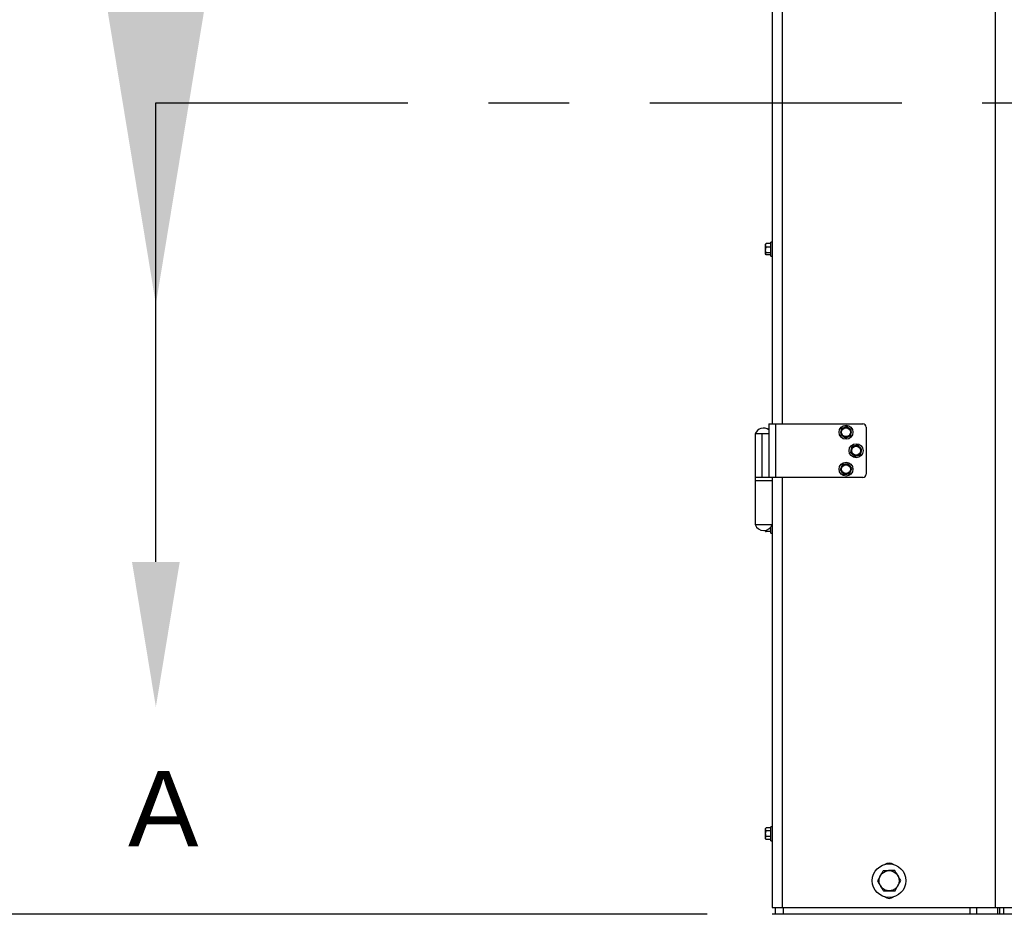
# Model space of a CAD drawing. Header units: inches. Extents: x 170 to 288, y 234 to 248.
# Tile 18 of 192: x 176.9 to 178.12, y 240.14 to 241.25. Entities that reach past the tile are written whole.
import ezdxf
from ezdxf import colors
from ezdxf.entities.mleader import LeaderData, LeaderLine
from ezdxf.math import Vec2, Vec3

# ---------------------------------------------------------------- set-up
doc = ezdxf.new("R2010")
doc.units = ezdxf.units.IN
doc.header["$LTSCALE"] = 0.25
doc.header["$MEASUREMENT"] = 0
doc.linetypes.add('CENTER', pattern=[2, 1.25, -0.25, 0.25, -0.25])
for name, color, linetype in [('ANNOTATIONS', 1, 'Continuous'), ('SECTION CUTS', 6, 'CENTER'), ('SLIM E GUIDE MOTOR LH', 7, 'Continuous')]:
    doc.layers.add(name, color=color, linetype=linetype)
doc.styles.add('ARIAL', font='arial.ttf', dxfattribs={"height": 0.09375})
doc.styles.add('ROMANS', font='Romans', dxfattribs={"height": 0.09375})
doc.styles.get("Standard").update_dxf_attribs({"font": 'romans.shx'})
doc.dimstyles.get("Standard").update_dxf_attribs({"dimscale": 60, "dimtxt": 0.0833, "dimasz": 0.0833, "dimexe": 0.0833, "dimexo": 0.04, "dimgap": 0.09, "dimtad": 0, "dimtih": 1, "dimtoh": 1, "dimdec": 4, "dimzin": 1, "dimdsep": 46, "dimlunit": 4, "dimtxsty": 'Standard', "dimcen": 0.09, "dimclrt": 150, "dimadec": 4, "dimazin": 2, "dimtfac": 1, "dimtdec": 0, "dimtofl": 0, "dimtmove": 0, "dimatfit": 3, "dimfxl": 1, "dimtolj": 1, "dimtzin": 0, "dimlwd": -1, "dimlwe": -1, "dimarcsym": 1})

msp = doc.modelspace()

# ---------------------------------------------------------------- linework, layer by layer
at = {"layer": 'ANNOTATIONS'}
msp.add_line((177.75101, 240.13944), (176.16968, 240.13944), dxfattribs=at)
at = {"layer": 'SECTION CUTS'}
msp.add_line((177.06712, 241.14607), (183.15169, 241.14607), dxfattribs=at)
at = {"layer": 'SLIM E GUIDE MOTOR LH'}
for p, q in [((178.10812, 244.18111), (178.10812, 240.14778)), ((177.83142, 242.15111), (177.83142, 240.74778)), ((177.84372, 242.15111), (177.84372, 240.74778)), ((177.8237, 240.97119), (177.82342, 240.97069)), ((177.82342, 240.95819), (177.82342, 240.97069)), ((177.82398, 240.96702), (177.82342, 240.96929)), ((177.82398, 240.97157), (177.82379, 240.97114)), ((177.82975, 240.97157), (177.82398, 240.97157)), ((177.82975, 240.96702), (177.82398, 240.96702)), ((177.83142, 240.97311), (177.82975, 240.97311)), ((177.82975, 240.95578), (177.82975, 240.97311)), ((177.82398, 240.95732), (177.82342, 240.9586)), ((177.82342, 240.95819), (177.8237, 240.9577)), ((177.82975, 240.95989), (177.82398, 240.95989)), ((177.82975, 240.95732), (177.82398, 240.95732)), ((177.82975, 240.95578), (177.83142, 240.95578)), ((177.82745, 240.74778), (177.82745, 240.68111)), ((177.82745, 240.74778), (177.94392, 240.74778)), ((177.83558, 240.74778), (177.83558, 240.68111)), ((177.92386, 240.74454), (177.92056, 240.74308)), ((177.81042, 240.73528), (177.81042, 240.62278)), ((177.82745, 240.73528), (177.81042, 240.73528)), ((177.81901, 240.68111), (177.81901, 240.73528)), ((177.91648, 240.73445), (177.91939, 240.73232)), ((177.92969, 240.74027), (177.92677, 240.74241)), ((177.94808, 240.74361), (177.94808, 240.68528)), ((177.92231, 240.73019), (177.92561, 240.73164)), ((177.93727, 240.72146), (177.93381, 240.72044)), ((177.92866, 240.7124), (177.93128, 240.70991)), ((177.9339, 240.70743), (177.93736, 240.70845)), ((177.9425, 240.71649), (177.93989, 240.71898)), ((177.92586, 240.69819), (177.92228, 240.69773)), ((177.91593, 240.6906), (177.91812, 240.68773)), ((177.92031, 240.68487), (177.92389, 240.68533)), ((177.93024, 240.69245), (177.92805, 240.69532)), ((177.94392, 240.68111), (177.81042, 240.68111)), ((177.83142, 240.67694), (177.81042, 240.67694)), ((177.83142, 240.68111), (177.83142, 240.14778)), ((177.84372, 240.68111), (177.84372, 240.14778)), ((177.81042, 240.62278), (177.83142, 240.62278)), ((177.82342, 240.61444), (177.82342, 240.61577)), ((177.82398, 240.61444), (177.82369, 240.61606)), ((177.82975, 240.61444), (177.82398, 240.61444)), ((177.82975, 240.61203), (177.82975, 240.6198)), ((177.82975, 240.61203), (177.83142, 240.61203)), ((177.82398, 240.24666), (177.82342, 240.24569)), ((177.82342, 240.23319), (177.82342, 240.24569)), ((177.82398, 240.24305), (177.82342, 240.24486)), ((177.82975, 240.24666), (177.82398, 240.24666)), ((177.83142, 240.24811), (177.82975, 240.24811)), ((177.82975, 240.23078), (177.82975, 240.24811)), ((177.82398, 240.23223), (177.82342, 240.23403)), ((177.82342, 240.23319), (177.82398, 240.23223)), ((177.82975, 240.24305), (177.82398, 240.24305)), ((177.82975, 240.23584), (177.82398, 240.23584)), ((177.82975, 240.23223), (177.82398, 240.23223)), ((177.82975, 240.23078), (177.83142, 240.23078)), ((177.83142, 240.14778), (178.15317, 240.14778)), ((177.83142, 240.14778), (177.84372, 240.14778)), ((177.83538, 240.14778), (177.83538, 240.13944)), ((177.84502, 240.14778), (177.84502, 240.13944)), ((178.07655, 240.14778), (178.07655, 240.13944)), ((178.08488, 240.14778), (178.08488, 240.13944)), ((178.11078, 240.14778), (178.11078, 240.13944)), ((178.11346, 240.14778), (178.11346, 240.13944)), ((178.11842, 240.14778), (178.11842, 240.13944)), ((182.40942, 240.13944), (177.83142, 240.13944)), ((177.84502, 240.13944), (177.83538, 240.13944))]:
    msp.add_line(p, q, dxfattribs=at)
for centre, radius in [((177.92308, 240.73736), 0.00867), ((177.92308, 240.73736), 0.00625), ((177.92308, 240.73736), 0.00547), ((177.93558, 240.71444), 0.00867), ((177.93558, 240.71444), 0.00625), ((177.93558, 240.71444), 0.00547), ((177.92308, 240.69153), 0.00867), ((177.92308, 240.69153), 0.00625), ((177.92308, 240.69153), 0.00547), ((177.97655, 240.18111), 0.02083), ((177.97655, 240.18111), 0.0125)]:
    msp.add_circle(centre, radius, dxfattribs=at)
for centre, radius, start, end in [((177.94392, 240.74361), 0.00417, 0, 90), ((177.82092, 240.73136), 0.01121, 54.33608, 159.55566), ((177.94392, 240.68528), 0.00417, 270, 0), ((177.82092, 240.62669), 0.01121, 200.44434, 339.55566), ((177.97655, 240.19361), 0.00938, 54.11402, 125.88598), ((177.97655, 240.16861), 0.00938, 234.11402, 305.88598)]:
    msp.add_arc(centre, radius, start, end, dxfattribs=at)
for points, knots in [([(177.82342, 240.96929), (177.82342, 240.96935), (177.82343, 240.97012), (177.82371, 240.97087), (177.82398, 240.97157)], [0, 0, 0, 0, 0.0701783, 1, 1, 1, 1]), ([(177.82342, 240.96345), (177.82343, 240.96378), (177.82346, 240.96498), (177.82376, 240.96616), (177.82398, 240.96702)], [0, 0, 0, 0, 0.2686484, 1, 1, 1, 1]), ([(177.82398, 240.95989), (177.82389, 240.96019), (177.82356, 240.96135), (177.82348, 240.96256), (177.82342, 240.96345)], [0, 0, 0, 0, 0.2575874, 1, 1, 1, 1]), ([(177.82342, 240.9586), (177.82342, 240.95864), (177.82343, 240.95907), (177.82371, 240.95949), (177.82398, 240.95989)], [0, 0, 0, 0, 0.0701982, 1, 1, 1, 1]), ([(177.92677, 240.74241), (177.92671, 240.74246), (177.92572, 240.74317), (177.92476, 240.74388), (177.92386, 240.74454)], [0, 0, 0, 0, 0.0702252, 1, 1, 1, 1]), ([(177.91687, 240.73804), (177.91677, 240.73713), (177.91664, 240.73592), (177.91651, 240.73475), (177.91648, 240.73445)], [0, 0, 0, 0, 0.7424042, 1, 1, 1, 1]), ([(177.91726, 240.74162), (177.91717, 240.74076), (177.91704, 240.73958), (177.91691, 240.73836), (177.91687, 240.73804)], [0, 0, 0, 0, 0.7313696, 1, 1, 1, 1]), ([(177.92056, 240.74308), (177.92048, 240.74304), (177.91937, 240.74255), (177.91828, 240.74207), (177.91726, 240.74162)], [0, 0, 0, 0, 0.0701978, 1, 1, 1, 1]), ([(177.91939, 240.73232), (177.91946, 240.73227), (177.92045, 240.73155), (177.92141, 240.73084), (177.92231, 240.73019)], [0, 0, 0, 0, 0.0701526, 1, 1, 1, 1]), ([(177.92561, 240.73164), (177.92568, 240.73168), (177.9268, 240.73217), (177.92789, 240.73265), (177.92891, 240.7331)], [0, 0, 0, 0, 0.0702416, 1, 1, 1, 1]), ([(177.92891, 240.7331), (177.92894, 240.7334), (177.92907, 240.73457), (177.9292, 240.73578), (177.9293, 240.73669)], [0, 0, 0, 0, 0.2575436, 1, 1, 1, 1]), ([(177.9293, 240.73669), (177.92933, 240.73701), (177.92946, 240.73823), (177.92959, 240.73941), (177.92969, 240.74027)], [0, 0, 0, 0, 0.268628, 1, 1, 1, 1]), ([(177.93381, 240.72044), (177.93373, 240.72041), (177.93256, 240.72007), (177.93141, 240.71973), (177.93035, 240.71941)], [0, 0, 0, 0, 0.0702047, 1, 1, 1, 1]), ([(177.93989, 240.71898), (177.93982, 240.71904), (177.93894, 240.71988), (177.93808, 240.7207), (177.93727, 240.72146)], [0, 0, 0, 0, 0.0701424, 1, 1, 1, 1]), ([(177.92951, 240.7159), (177.92929, 240.71502), (177.92901, 240.71383), (177.92873, 240.71269), (177.92866, 240.7124)], [0, 0, 0, 0, 0.7424428, 1, 1, 1, 1]), ([(177.93035, 240.71941), (177.93015, 240.71857), (177.92987, 240.71741), (177.92958, 240.71622), (177.92951, 240.7159)], [0, 0, 0, 0, 0.7313506, 1, 1, 1, 1]), ([(177.93128, 240.70991), (177.93134, 240.70985), (177.93223, 240.70901), (177.93309, 240.70819), (177.9339, 240.70743)], [0, 0, 0, 0, 0.0701424, 1, 1, 1, 1]), ([(177.93736, 240.70845), (177.93744, 240.70848), (177.93861, 240.70882), (177.93975, 240.70916), (177.94082, 240.70948)], [0, 0, 0, 0, 0.0702567, 1, 1, 1, 1]), ([(177.94082, 240.70948), (177.94089, 240.70977), (177.94116, 240.71091), (177.94145, 240.7121), (177.94166, 240.71298)], [0, 0, 0, 0, 0.2575767, 1, 1, 1, 1]), ([(177.94166, 240.71298), (177.94174, 240.7133), (177.94202, 240.71449), (177.9423, 240.71565), (177.9425, 240.71649)], [0, 0, 0, 0, 0.2685667, 1, 1, 1, 1]), ([(177.9187, 240.69726), (177.91837, 240.69646), (177.91791, 240.69536), (177.91744, 240.69424), (177.91732, 240.69393)], [0, 0, 0, 0, 0.7313854, 1, 1, 1, 1]), ([(177.92228, 240.69773), (177.9222, 240.69772), (177.92099, 240.69756), (177.9198, 240.69741), (177.9187, 240.69726)], [0, 0, 0, 0, 0.0701998, 1, 1, 1, 1]), ([(177.92805, 240.69532), (177.928, 240.69539), (177.92726, 240.69636), (177.92653, 240.69731), (177.92586, 240.69819)], [0, 0, 0, 0, 0.0701356, 1, 1, 1, 1]), ([(177.91732, 240.69393), (177.91697, 240.6931), (177.9165, 240.69197), (177.91604, 240.69088), (177.91593, 240.6906)], [0, 0, 0, 0, 0.7424404, 1, 1, 1, 1]), ([(177.91812, 240.68773), (177.91817, 240.68767), (177.91891, 240.6867), (177.91963, 240.68575), (177.92031, 240.68487)], [0, 0, 0, 0, 0.0702519, 1, 1, 1, 1]), ([(177.92389, 240.68533), (177.92397, 240.68534), (177.92518, 240.6855), (177.92636, 240.68565), (177.92746, 240.68579)], [0, 0, 0, 0, 0.0701939, 1, 1, 1, 1]), ([(177.92746, 240.68579), (177.92758, 240.68607), (177.92803, 240.68716), (177.9285, 240.68829), (177.92885, 240.68912)], [0, 0, 0, 0, 0.2575596, 1, 1, 1, 1]), ([(177.92885, 240.68912), (177.92898, 240.68943), (177.92945, 240.69055), (177.92991, 240.69165), (177.93024, 240.69245)], [0, 0, 0, 0, 0.2686473, 1, 1, 1, 1]), ([(177.82342, 240.61444), (177.82348, 240.61444), (177.82356, 240.61444), (177.82389, 240.61444), (177.82398, 240.61444)], [0, 0, 0, 0, 0.7424607, 1, 1, 1, 1]), ([(177.82342, 240.24486), (177.82342, 240.2449), (177.82343, 240.24551), (177.82371, 240.24611), (177.82398, 240.24666)], [0, 0, 0, 0, 0.0701971, 1, 1, 1, 1]), ([(177.82342, 240.23944), (177.82343, 240.23977), (177.82346, 240.24099), (177.82376, 240.24218), (177.82398, 240.24305)], [0, 0, 0, 0, 0.26867283, 1, 1, 1, 1]), ([(177.82398, 240.23584), (177.82389, 240.23614), (177.82356, 240.23732), (177.82348, 240.23854), (177.82342, 240.23944)], [0, 0, 0, 0, 0.2575129, 1, 1, 1, 1]), ([(177.82342, 240.23403), (177.82342, 240.23407), (177.82343, 240.23468), (177.82371, 240.23528), (177.82398, 240.23584)], [0, 0, 0, 0, 0.0702087, 1, 1, 1, 1]), ([(177.96561, 240.18716), (177.96553, 240.18701), (177.9649, 240.18587), (177.96372, 240.18374), (177.96266, 240.18181), (177.96212, 240.18084)], [0, 0, 0, 0, 0.070096, 0.5307786, 1, 1, 1, 1]), ([(177.9691, 240.19347), (177.96853, 240.19245), (177.96739, 240.19038), (177.96621, 240.18824), (177.96561, 240.18716)], [0, 0, 0, 0, 0.4954673, 1, 1, 1, 1]), ([(177.97632, 240.19361), (177.97614, 240.19361), (177.97485, 240.19358), (177.97241, 240.19354), (177.97021, 240.19349), (177.9691, 240.19347)], [0, 0, 0, 0, 0.0700924, 0.5307794, 1, 1, 1, 1]), ([(177.98353, 240.19374), (177.98236, 240.19372), (177.97999, 240.19368), (177.97755, 240.19363), (177.97632, 240.19361)], [0, 0, 0, 0, 0.49545869, 1, 1, 1, 1]), ([(177.98726, 240.18756), (177.98695, 240.18808), (177.98569, 240.19017), (177.98446, 240.19221), (177.98353, 240.19374)], [0, 0, 0, 0, 0.2463062, 1, 1, 1, 1]), ([(177.99098, 240.18138), (177.9907, 240.18184), (177.98949, 240.18386), (177.98823, 240.18595), (177.98726, 240.18756)], [0, 0, 0, 0, 0.2293575, 1, 1, 1, 1]), ([(177.96212, 240.18084), (177.96304, 240.1793), (177.96427, 240.17727), (177.96553, 240.17517), (177.96584, 240.17466)], [0, 0, 0, 0, 0.75367395, 1, 1, 1, 1]), ([(177.96584, 240.17466), (177.96682, 240.17305), (177.96808, 240.17095), (177.96929, 240.16894), (177.96957, 240.16848)], [0, 0, 0, 0, 0.7706508, 1, 1, 1, 1]), ([(177.984, 240.16875), (177.98457, 240.16977), (177.98571, 240.17185), (177.98689, 240.17399), (177.98749, 240.17507)], [0, 0, 0, 0, 0.4954489, 1, 1, 1, 1]), ([(177.98749, 240.17507), (177.98757, 240.17522), (177.9882, 240.17635), (177.98938, 240.17849), (177.99045, 240.18041), (177.99098, 240.18138)], [0, 0, 0, 0, 0.0700709, 0.5307659, 1, 1, 1, 1]), ([(177.96957, 240.16848), (177.97074, 240.1685), (177.97311, 240.16854), (177.97555, 240.16859), (177.97678, 240.16861)], [0, 0, 0, 0, 0.49545869, 1, 1, 1, 1]), ([(177.97678, 240.16861), (177.97696, 240.16862), (177.97825, 240.16864), (177.98069, 240.16869), (177.98289, 240.16873), (177.984, 240.16875)], [0, 0, 0, 0, 0.0700916, 0.5307798, 1, 1, 1, 1])]:
    msp.add_open_spline(points, degree=3, knots=knots, dxfattribs=at)

# ---------------------------------------------------------------- texts
at = {"layer": 'SECTION CUTS', "style": 'ARIAL'}
msp.add_text('A', height=0.09375, dxfattribs=at).set_placement((177.03265, 240.22364))

# ---------------------------------------------------------------- leaders
at = {"layer": 'SECTION CUTS'}
msp.add_leader([(177.06712, 240.89607), (177.06712, 241.14607)], dimstyle='Standard', override={"dimtxt": 0.09375, "dimasz": 0.09375, "dimexe": 0.046875, "dimgap": 0.09, "dimtad": 0, "dimtih": 0, "dimtoh": 0, "dimtxsty": 'ROMANS'}, dxfattribs=at)
ml = msp.add_multileader_mtext('Standard', dxfattribs=at)
ml.set_content('', color=256)
ml.set_leader_properties()
ml.build(insert=Vec2(0, 0))
ml.multileader.update_dxf_attribs({"dogleg_length": 0, "arrow_head_size": 0.18})
ctx = ml.context
ctx.base_point, ctx.char_height, ctx.arrow_head_size, ctx.landing_gap_size, ctx.plane_origin = Vec3(177.06712, 241.14607), 0.18, 0.18, 0, Vec3(177.06712, 240.39655)
notes = []
notes.append((ctx, [(0, (1, 1, 0), (177.06712, 241.14607), (1, 0), 0, [(0, [(177.06712, 240.39655)], 0, [])])]))
ctx.mtext.insert, ctx.mtext.flow_direction = Vec3(177.06712, 241.23607), 5
for ctx, leaders in notes:
    for number, flags, end, landing, length, lines in leaders:
        leader = LeaderData()
        leader.index, (leader.has_last_leader_line, leader.has_dogleg_vector, leader.attachment_direction) = number, flags
        leader.last_leader_point, leader.dogleg_vector, leader.dogleg_length = Vec3(end), Vec3(landing), length
        for number, points, colour, breaks in lines:
            line = LeaderLine()
            line.index, line.vertices, line.color, line.breaks = number, Vec3.list(points), colors.encode_raw_color(colour), breaks
            leader.lines.append(line)
        ctx.leaders.append(leader)

doc.saveas('drawing.dxf')
